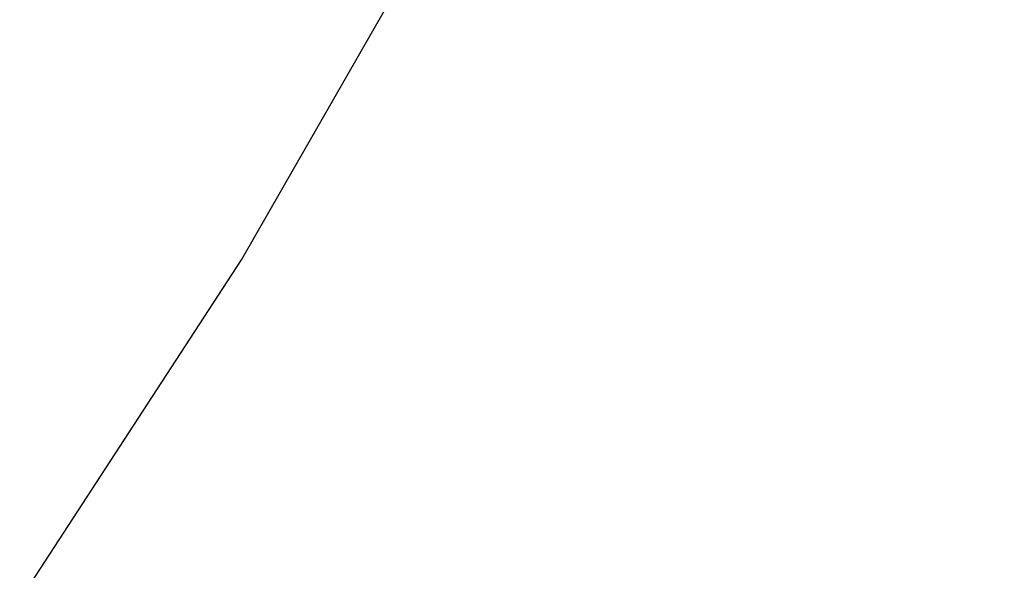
# Paper-space layout '_Trimétrica' of a CAD drawing. Header units: millimetres. Extents: x -779 to 107, y -976 to -84.
# Tile 159 of 197: x -200.9 to -190.11, y -638.7 to -632.67. Entities that reach past the tile are written whole.
import ezdxf

# ---------------------------------------------------------------- set-up
doc = ezdxf.new("R2010")
doc.units = ezdxf.units.MM

psp = doc.layouts.new('_Trimétrica')

# ---------------------------------------------------------------- linework, layer by layer
at = {"color": 7, "linetype": 'Continuous', "lineweight": 25, "flags": 128}
psp.add_lwpolyline([(-221.9, -661.817), (-217.533, -658.144), (-213.209, -654.058), (-209.134, -649.721), (-205.314, -645.143), (-201.758, -640.333), (-198.473, -635.3), (-195.466, -630.055), (-192.743, -624.609), (-190.308, -618.971), (-188.168, -613.155)], dxfattribs=at)
at = {"color": 7, "linetype": 'Continuous', "lineweight": 25}
for points, knots in [([(-513.222, -581.13), (-512.553, -582.437), (-510.627, -586.199), (-507.258, -592.357), (-503.042, -599.569), (-498.592, -606.682), (-493.918, -613.688), (-489.026, -620.578), (-483.923, -627.341), (-478.615, -633.969), (-473.111, -640.453), (-467.417, -646.783), (-461.542, -652.952), (-455.494, -658.95), (-449.28, -664.77), (-442.909, -670.403), (-436.391, -675.842), (-429.733, -681.079), (-422.945, -686.107), (-416.036, -690.919), (-409.015, -695.508), (-401.893, -699.868), (-394.677, -703.993), (-387.38, -707.877), (-380.01, -711.514), (-372.577, -714.899), (-365.091, -718.027), (-357.564, -720.894), (-350.005, -723.496), (-342.424, -725.827), (-334.833, -727.886), (-327.242, -729.669), (-319.66, -731.173), (-312.1, -732.395), (-304.572, -733.334), (-297.085, -733.989), (-289.652, -734.357), (-282.283, -734.439), (-274.988, -734.234), (-267.778, -733.743), (-260.663, -732.966), (-253.654, -731.905), (-246.76, -730.561), (-239.992, -728.936), (-233.36, -727.033), (-226.872, -724.855), (-220.538, -722.406), (-214.367, -719.688), (-208.366, -716.709), (-202.548, -713.466), (-196.978, -710.035), (-193.45, -707.557), (-191.723, -706.343)], [0, 0, 0, 0, 0.010783, 0.03104, 0.051297, 0.071554, 0.09181, 0.112066, 0.132322, 0.152577, 0.172833, 0.193088, 0.213344, 0.2336, 0.253856, 0.274113, 0.29437, 0.314629, 0.334888, 0.355149, 0.375411, 0.395674, 0.415939, 0.436204, 0.456471, 0.476738, 0.497006, 0.517273, 0.53754, 0.557806, 0.57807, 0.59833, 0.618587, 0.638839, 0.659083, 0.67932, 0.699547, 0.719763, 0.739966, 0.760153, 0.780324, 0.800477, 0.820609, 0.840721, 0.86081, 0.880875, 0.900918, 0.920937, 0.940933, 0.960908, 0.980863, 1, 1, 1, 1]), ([(-699.761, -633.171), (-698.812, -635.033), (-696.069, -640.412), (-691.345, -649.254), (-685.516, -659.665), (-679.45, -669.988), (-673.154, -680.216), (-666.632, -690.342), (-659.889, -700.361), (-652.928, -710.265), (-645.755, -720.047), (-638.375, -729.701), (-630.792, -739.222), (-623.012, -748.601), (-615.039, -757.834), (-606.879, -766.914), (-598.538, -775.834), (-590.021, -784.59), (-581.333, -793.175), (-572.481, -801.583), (-563.471, -809.809), (-554.307, -817.847), (-544.998, -825.692), (-535.548, -833.339), (-525.964, -840.782), (-516.252, -848.017), (-506.419, -855.038), (-496.472, -861.841), (-486.416, -868.422), (-476.259, -874.776), (-466.008, -880.898), (-455.669, -886.785), (-445.249, -892.432), (-434.754, -897.836), (-424.193, -902.993), (-413.572, -907.899), (-402.898, -912.552), (-392.179, -916.947), (-381.42, -921.082), (-370.631, -924.954), (-359.817, -928.56), (-348.986, -931.899), (-338.146, -934.966), (-327.303, -937.761), (-316.466, -940.281), (-305.64, -942.525), (-294.834, -944.491), (-284.055, -946.177), (-273.311, -947.582), (-262.607, -948.706), (-251.953, -949.547), (-241.355, -950.105), (-230.819, -950.38), (-220.355, -950.371), (-209.968, -950.077), (-199.665, -949.501), (-189.455, -948.64), (-179.343, -947.498), (-169.337, -946.073), (-159.444, -944.368), (-149.67, -942.383), (-140.022, -940.12), (-130.507, -937.581), (-121.13, -934.767), (-111.9, -931.68), (-102.82, -928.323), (-93.899, -924.699), (-85.142, -920.808), (-76.554, -916.656), (-68.142, -912.243), (-59.909, -907.576), (-51.87, -902.647), (-44.881, -898.083), (-40.657, -895.058), (-38.976, -893.853)], [0, 0, 0, 0, 0.007443, 0.021508, 0.035574, 0.049639, 0.063705, 0.07777, 0.091835, 0.105901, 0.119966, 0.13403, 0.148095, 0.16216, 0.176225, 0.190289, 0.204354, 0.218419, 0.232483, 0.246548, 0.260613, 0.274678, 0.288743, 0.302809, 0.316874, 0.33094, 0.345006, 0.359072, 0.373139, 0.387206, 0.401273, 0.41534, 0.429408, 0.443476, 0.457544, 0.471612, 0.48568, 0.499748, 0.513816, 0.527885, 0.541952, 0.55602, 0.570087, 0.584153, 0.598218, 0.612283, 0.626346, 0.640408, 0.654468, 0.668527, 0.682583, 0.696637, 0.710688, 0.724736, 0.738781, 0.752822, 0.76686, 0.780893, 0.794922, 0.808946, 0.822965, 0.836979, 0.850987, 0.86499, 0.878987, 0.892978, 0.906964, 0.920944, 0.934918, 0.948887, 0.962851, 0.97681, 0.990765, 1, 1, 1, 1])]:
    psp.add_open_spline(points, degree=3, knots=knots, dxfattribs=at)

doc.saveas('drawing.dxf')
